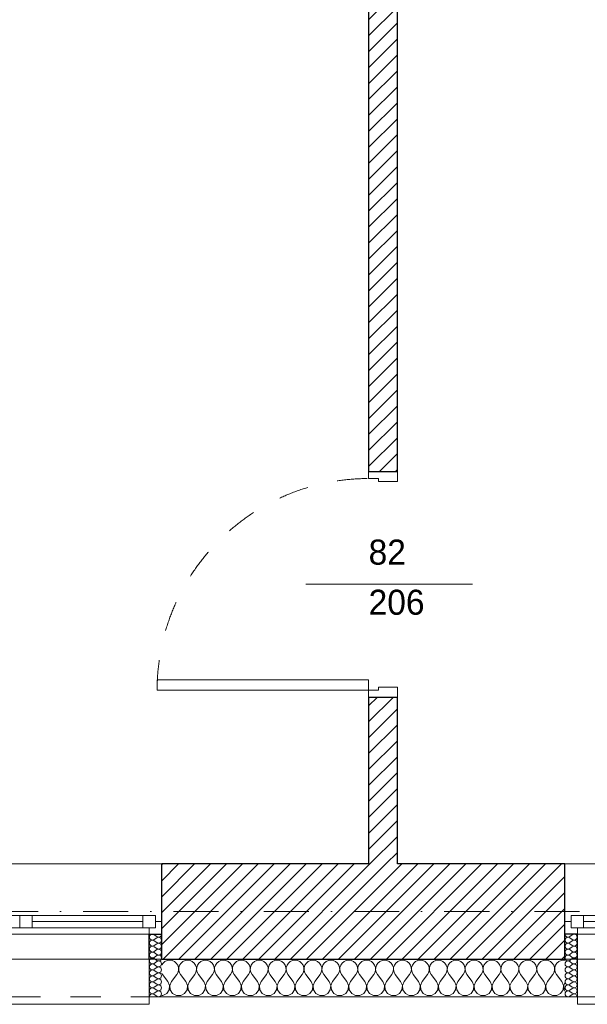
# Model space of a CAD drawing. Header units: millimetres. Extents: x 172139 to 266886, y 89395 to 138225.
# Tile 34 of 94: x 198902 to 201166, y 106825 to 110754. Entities that reach past the tile are written whole.
import ezdxf
from ezdxf.enums import TextEntityAlignment as Align

# ---------------------------------------------------------------- set-up
doc = ezdxf.new("R2010")
doc.units = ezdxf.units.MM
doc.header["$MEASUREMENT"] = 0
doc.linetypes.add('Kropki i Kreski', pattern=[360, 180, -90, 0, -90])
doc.linetypes.add('Przerywana', pattern=[240, 120, -120])
for name, color, linetype in [('Drzwi ArchiCAD', 7, 'Continuous'), ('Konstrukcja - Siatki mod', 7, 'Continuous'), ('KR_INW', 7, 'Continuous'), ('NAPIS_SODON', 7, 'Continuous'), ('Okna ArchiCADa', 7, 'Continuous'), ('Znaczniki drzwi ArchiCADa', 7, 'Continuous')]:
    doc.layers.add(name, color=color, linetype=linetype)
for name, color, linetype, lineweight in [('Drzwi ArchiCAD_Nr_pióra__1', 7, 'Continuous', 13), ('Drzwi ArchiCAD_Nr_pióra__27', 7, 'Continuous', 25), ('KR_INW_Nr_pióra__101', 252, 'Continuous', 5), ('KR_INW_Nr_pióra__27', 7, 'Continuous', 25), ('KR_INW_Nr_pióra__47', 7, 'Continuous', 15), ('NAPIS_SODON_Nr_pióra__1', 7, 'Continuous', 13), ('Okna ArchiCADa_Nr_pióra__1', 7, 'Continuous', 13), ('Okna ArchiCADa_Nr_pióra__27', 7, 'Continuous', 25), ('Znaczniki drzwi ArchiCADa_Nr_pióra__7', 7, 'Continuous', 13)]:
    doc.layers.add(name, color=color, linetype=linetype, lineweight=lineweight)
for name, color, linetype, lineweight, true_color in [('Konstrukcja - Siatki mod_Nr_pióra__48', 7, 'Continuous', 15, 0xa80f02), ('KR_INW_Nr_pióra__102', 7, 'Continuous', 5, 0xcccccc), ('Znaczniki drzwi ArchiCADa_Nr_pióra__20', 7, 'Continuous', 13, 0xb00000)]:
    doc.layers.add(name, color=color, linetype=linetype, lineweight=lineweight, true_color=true_color)
doc.styles.add('GENERATED_STYLE_1', font='txt')
pattern_1 = [(45, (0, 0), (-31.819804, 31.819804), [])]

# ---------------------------------------------------------------- blocks, each defined once
blk = doc.blocks.new('Strop_1', base_point=(179225, 121523.3))
at = {"layer": 'NAPIS_SODON_Nr_pióra__1', "linetype": 'Continuous', "flags": 128}
blk.add_lwpolyline([(179225, 121523.3), (179225.9, 107003.8), (250898.3, 107008.3), (250897.4, 121527.8)], close=True, dxfattribs=at)
blk = doc.blocks.new('*X156')
at = {"layer": 'KR_INW_Nr_pióra__102', "linetype": 'Continuous'}
for p, q in [((199473.6, 106989.9), (199468.3, 106982.2)), ((199481.2, 106996.2), (199473.6, 106989.9)), ((199490.2, 107000.2), (199481.2, 106996.2)), ((199500, 107001.6), (199490.2, 107000.2)), ((199509.8, 107000.2), (199500, 107001.6)), ((199518.8, 106996.2), (199509.8, 107000.2)), ((199526.4, 106989.9), (199518.8, 106996.2)), ((199531.9, 106981.8), (199526.4, 106989.9)), ((199535.1, 106972.5), (199531.9, 106981.8)), ((199535.6, 106962.6), (199535.1, 106972.5)), ((199536.3, 106972.5), (199535.9, 106962.6)), ((199539.5, 106981.8), (199536.3, 106972.5)), ((199545.1, 106989.9), (199539.5, 106981.8)), ((199552.7, 106996.2), (199545.1, 106989.9)), ((199561.7, 107000.2), (199552.7, 106996.2)), ((199571.4, 107001.6), (199561.7, 107000.2)), ((199581.2, 107000.2), (199571.4, 107001.6)), ((199590.2, 106996.2), (199581.2, 107000.2)), ((199597.8, 106989.9), (199590.2, 106996.2)), ((199603.4, 106981.8), (199597.8, 106989.9)), ((199606.5, 106972.5), (199603.4, 106981.8)), ((199607, 106962.6), (199606.5, 106972.5)), ((199607.8, 106972.5), (199607.3, 106962.6)), ((199610.9, 106981.8), (199607.8, 106972.5)), ((199616.5, 106989.9), (199610.9, 106981.8)), ((199624.1, 106996.2), (199616.5, 106989.9)), ((199633.1, 107000.2), (199624.1, 106996.2)), ((199642.9, 107001.6), (199633.1, 107000.2)), ((199652.6, 107000.2), (199642.9, 107001.6)), ((199661.6, 106996.2), (199652.6, 107000.2)), ((199669.2, 106989.9), (199661.6, 106996.2)), ((199674.8, 106981.8), (199669.2, 106989.9)), ((199677.9, 106972.5), (199674.8, 106981.8)), ((199678.4, 106962.6), (199677.9, 106972.5)), ((199679.2, 106972.5), (199678.7, 106962.6)), ((199682.3, 106981.8), (199679.2, 106972.5)), ((199687.9, 106989.9), (199682.3, 106981.8)), ((199695.5, 106996.2), (199687.9, 106989.9)), ((199704.5, 107000.2), (199695.5, 106996.2)), ((199714.3, 107001.6), (199704.5, 107000.2)), ((199724, 107000.2), (199714.3, 107001.6)), ((199733.1, 106996.2), (199724, 107000.2)), ((199740.6, 106989.9), (199733.1, 106996.2)), ((199746.2, 106981.8), (199740.6, 106989.9)), ((199749.4, 106972.5), (199746.2, 106981.8)), ((199749.9, 106962.6), (199749.4, 106972.5)), ((199750.6, 106972.5), (199750.1, 106962.6)), ((199753.8, 106981.8), (199750.6, 106972.5)), ((199759.4, 106989.9), (199753.8, 106981.8)), ((199766.9, 106996.2), (199759.4, 106989.9)), ((199776, 107000.2), (199766.9, 106996.2)), ((199785.7, 107001.6), (199776, 107000.2)), ((199795.5, 107000.2), (199785.7, 107001.6)), ((199804.5, 106996.2), (199795.5, 107000.2)), ((199812.1, 106989.9), (199804.5, 106996.2)), ((199817.7, 106981.8), (199812.1, 106989.9)), ((199820.8, 106972.5), (199817.7, 106981.8)), ((199821.3, 106962.6), (199820.8, 106972.5)), ((199822.1, 106972.5), (199821.6, 106962.6)), ((199825.2, 106981.8), (199822.1, 106972.5)), ((199830.8, 106989.9), (199825.2, 106981.8)), ((199838.4, 106996.2), (199830.8, 106989.9)), ((199847.4, 107000.2), (199838.4, 106996.2)), ((199857.1, 107001.6), (199847.4, 107000.2)), ((199866.9, 107000.2), (199857.1, 107001.6)), ((199875.9, 106996.2), (199866.9, 107000.2)), ((199883.5, 106989.9), (199875.9, 106996.2)), ((199889.1, 106981.8), (199883.5, 106989.9)), ((199892.2, 106972.5), (199889.1, 106981.8)), ((199892.7, 106962.6), (199892.2, 106972.5)), ((199893.5, 106972.5), (199893, 106962.6)), ((199896.6, 106981.8), (199893.5, 106972.5)), ((199902.2, 106989.9), (199896.6, 106981.8)), ((199909.8, 106996.2), (199902.2, 106989.9)), ((199918.8, 107000.2), (199909.8, 106996.2)), ((199928.6, 107001.6), (199918.8, 107000.2)), ((199938.3, 107000.2), (199928.6, 107001.6)), ((199947.3, 106996.2), (199938.3, 107000.2)), ((199954.9, 106989.9), (199947.3, 106996.2)), ((199960.5, 106981.8), (199954.9, 106989.9)), ((199963.7, 106972.5), (199960.5, 106981.8)), ((199964.1, 106962.6), (199963.7, 106972.5)), ((199964.9, 106972.5), (199964.4, 106962.6)), ((199968.1, 106981.8), (199964.9, 106972.5)), ((199973.6, 106989.9), (199968.1, 106981.8)), ((199981.2, 106996.2), (199973.6, 106989.9)), ((199990.2, 107000.2), (199981.2, 106996.2)), ((200000, 107001.6), (199990.2, 107000.2)), ((200009.8, 107000.2), (200000, 107001.6)), ((200018.8, 106996.2), (200009.8, 107000.2)), ((200026.4, 106989.9), (200018.8, 106996.2)), ((200031.9, 106981.8), (200026.4, 106989.9)), ((200035.1, 106972.5), (200031.9, 106981.8)), ((200035.6, 106962.6), (200035.1, 106972.5)), ((200036.3, 106972.5), (200035.9, 106962.6)), ((200039.5, 106981.8), (200036.3, 106972.5)), ((200045.1, 106989.9), (200039.5, 106981.8)), ((200052.7, 106996.2), (200045.1, 106989.9)), ((200061.7, 107000.2), (200052.7, 106996.2)), ((200071.4, 107001.6), (200061.7, 107000.2)), ((200081.2, 107000.2), (200071.4, 107001.6)), ((200090.2, 106996.2), (200081.2, 107000.2)), ((200097.8, 106989.9), (200090.2, 106996.2)), ((200103.4, 106981.8), (200097.8, 106989.9)), ((200106.5, 106972.5), (200103.4, 106981.8)), ((200107, 106962.6), (200106.5, 106972.5)), ((200107.8, 106972.5), (200107.3, 106962.6)), ((200110.9, 106981.8), (200107.8, 106972.5)), ((200116.5, 106989.9), (200110.9, 106981.8)), ((200124.1, 106996.2), (200116.5, 106989.9)), ((200133.1, 107000.2), (200124.1, 106996.2)), ((200142.9, 107001.6), (200133.1, 107000.2)), ((200152.6, 107000.2), (200142.9, 107001.6)), ((200161.6, 106996.2), (200152.6, 107000.2)), ((200169.2, 106989.9), (200161.6, 106996.2)), ((200174.8, 106981.8), (200169.2, 106989.9)), ((200177.9, 106972.5), (200174.8, 106981.8)), ((200178.4, 106962.6), (200177.9, 106972.5)), ((200179.2, 106972.5), (200178.7, 106962.6)), ((200182.3, 106981.8), (200179.2, 106972.5)), ((200187.9, 106989.9), (200182.3, 106981.8)), ((200195.5, 106996.2), (200187.9, 106989.9)), ((200204.5, 107000.2), (200195.5, 106996.2)), ((200214.3, 107001.6), (200204.5, 107000.2)), ((200224, 107000.2), (200214.3, 107001.6)), ((200233.1, 106996.2), (200224, 107000.2)), ((200240.6, 106989.9), (200233.1, 106996.2)), ((200246.2, 106981.8), (200240.6, 106989.9)), ((200249.4, 106972.5), (200246.2, 106981.8)), ((200249.9, 106962.6), (200249.4, 106972.5)), ((200250.6, 106972.5), (200250.1, 106962.6)), ((200253.8, 106981.8), (200250.6, 106972.5)), ((200259.4, 106989.9), (200253.8, 106981.8)), ((200266.9, 106996.2), (200259.4, 106989.9)), ((200276, 107000.2), (200266.9, 106996.2)), ((200285.7, 107001.6), (200276, 107000.2)), ((200295.5, 107000.2), (200285.7, 107001.6)), ((200304.5, 106996.2), (200295.5, 107000.2)), ((200312.1, 106989.9), (200304.5, 106996.2)), ((200317.7, 106981.8), (200312.1, 106989.9)), ((200320.8, 106972.5), (200317.7, 106981.8)), ((200321.3, 106962.6), (200320.8, 106972.5)), ((200322.1, 106972.5), (200321.6, 106962.6)), ((200325.2, 106981.8), (200322.1, 106972.5)), ((200330.8, 106989.9), (200325.2, 106981.8)), ((200338.4, 106996.2), (200330.8, 106989.9)), ((200347.4, 107000.2), (200338.4, 106996.2)), ((200357.1, 107001.6), (200347.4, 107000.2)), ((200366.9, 107000.2), (200357.1, 107001.6)), ((200375.9, 106996.2), (200366.9, 107000.2)), ((200383.5, 106989.9), (200375.9, 106996.2)), ((200389.1, 106981.8), (200383.5, 106989.9)), ((200392.2, 106972.5), (200389.1, 106981.8)), ((200392.7, 106962.6), (200392.2, 106972.5)), ((200393.5, 106972.5), (200393, 106962.6)), ((200396.6, 106981.8), (200393.5, 106972.5)), ((200402.2, 106989.9), (200396.6, 106981.8)), ((200409.8, 106996.2), (200402.2, 106989.9)), ((200418.8, 107000.2), (200409.8, 106996.2)), ((200428.6, 107001.6), (200418.8, 107000.2)), ((200438.3, 107000.2), (200428.6, 107001.6)), ((200447.3, 106996.2), (200438.3, 107000.2)), ((200454.9, 106989.9), (200447.3, 106996.2)), ((200460.5, 106981.8), (200454.9, 106989.9)), ((200463.7, 106972.5), (200460.5, 106981.8)), ((200464.1, 106962.6), (200463.7, 106972.5)), ((200464.9, 106972.5), (200464.4, 106962.6)), ((200468.1, 106981.8), (200464.9, 106972.5)), ((200473.6, 106989.9), (200468.1, 106981.8)), ((200481.2, 106996.2), (200473.6, 106989.9)), ((200490.2, 107000.2), (200481.2, 106996.2)), ((200500, 107001.6), (200490.2, 107000.2)), ((200509.8, 107000.2), (200500, 107001.6)), ((200518.8, 106996.2), (200509.8, 107000.2)), ((200526.4, 106989.9), (200518.8, 106996.2)), ((200531.9, 106981.8), (200526.4, 106989.9)), ((200535.1, 106972.5), (200531.9, 106981.8)), ((200535.6, 106962.6), (200535.1, 106972.5)), ((200536.3, 106972.5), (200535.9, 106962.6)), ((200539.5, 106981.8), (200536.3, 106972.5)), ((200545.1, 106989.9), (200539.5, 106981.8)), ((200552.7, 106996.2), (200545.1, 106989.9)), ((200561.7, 107000.2), (200552.7, 106996.2)), ((200571.4, 107001.6), (200561.7, 107000.2)), ((200581.2, 107000.2), (200571.4, 107001.6)), ((200590.2, 106996.2), (200581.2, 107000.2)), ((200597.8, 106989.9), (200590.2, 106996.2)), ((200603.4, 106981.8), (200597.8, 106989.9)), ((200606.5, 106972.5), (200603.4, 106981.8)), ((200607, 106962.6), (200606.5, 106972.5)), ((200607.8, 106972.5), (200607.3, 106962.6)), ((200610.9, 106981.8), (200607.8, 106972.5)), ((200616.5, 106989.9), (200610.9, 106981.8)), ((200624.1, 106996.2), (200616.5, 106989.9)), ((200633.1, 107000.2), (200624.1, 106996.2)), ((200642.9, 107001.6), (200633.1, 107000.2)), ((200652.6, 107000.2), (200642.9, 107001.6)), ((200661.6, 106996.2), (200652.6, 107000.2)), ((200669.2, 106989.9), (200661.6, 106996.2)), ((200674.8, 106981.8), (200669.2, 106989.9)), ((200677.9, 106972.5), (200674.8, 106981.8)), ((200678.4, 106962.6), (200677.9, 106972.5)), ((200679.2, 106972.5), (200678.7, 106962.6)), ((200682.3, 106981.8), (200679.2, 106972.5)), ((200687.9, 106989.9), (200682.3, 106981.8)), ((200695.5, 106996.2), (200687.9, 106989.9)), ((200704.5, 107000.2), (200695.5, 106996.2)), ((200714.3, 107001.6), (200704.5, 107000.2)), ((200724, 107000.2), (200714.3, 107001.6)), ((200733.1, 106996.2), (200724, 107000.2)), ((200740.6, 106989.9), (200733.1, 106996.2)), ((200746.2, 106981.8), (200740.6, 106989.9)), ((200749.4, 106972.5), (200746.2, 106981.8)), ((200749.9, 106962.6), (200749.4, 106972.5)), ((200750.6, 106972.5), (200750.1, 106962.6)), ((200753.8, 106981.8), (200750.6, 106972.5)), ((200759.4, 106989.9), (200753.8, 106981.8)), ((200766.9, 106996.2), (200759.4, 106989.9)), ((200776, 107000.2), (200766.9, 106996.2)), ((200785.7, 107001.6), (200776, 107000.2)), ((200795.5, 107000.2), (200785.7, 107001.6)), ((200804.5, 106996.2), (200795.5, 107000.2)), ((200812.1, 106989.9), (200804.5, 106996.2)), ((200817.7, 106981.8), (200812.1, 106989.9)), ((200820.8, 106972.5), (200817.7, 106981.8)), ((200821.3, 106962.6), (200820.8, 106972.5)), ((200822.1, 106972.5), (200821.6, 106962.6)), ((200825.2, 106981.8), (200822.1, 106972.5)), ((200830.8, 106989.9), (200825.2, 106981.8)), ((200838.4, 106996.2), (200830.8, 106989.9)), ((200847.4, 107000.2), (200838.4, 106996.2)), ((200857.1, 107001.6), (200847.4, 107000.2)), ((200866.9, 107000.2), (200857.1, 107001.6)), ((200875.9, 106996.2), (200866.9, 107000.2)), ((200883.5, 106989.9), (200875.9, 106996.2)), ((200889.1, 106981.8), (200883.5, 106989.9)), ((200892.2, 106972.5), (200889.1, 106981.8)), ((200892.7, 106962.6), (200892.2, 106972.5)), ((200893.5, 106972.5), (200893, 106962.6)), ((200896.6, 106981.8), (200893.5, 106972.5)), ((200902.2, 106989.9), (200896.6, 106981.8)), ((200909.8, 106996.2), (200902.2, 106989.9)), ((200918.8, 107000.2), (200909.8, 106996.2)), ((200928.6, 107001.6), (200918.8, 107000.2)), ((200938.3, 107000.2), (200928.6, 107001.6)), ((200947.3, 106996.2), (200938.3, 107000.2)), ((200954.9, 106989.9), (200947.3, 106996.2)), ((200960.5, 106981.8), (200954.9, 106989.9)), ((200963.7, 106972.5), (200960.5, 106981.8)), ((200964.1, 106962.6), (200963.7, 106972.5)), ((200964.9, 106972.5), (200964.4, 106962.6)), ((200968.1, 106981.8), (200964.9, 106972.5)), ((200973.6, 106989.9), (200968.1, 106981.8)), ((200981.2, 106996.2), (200973.6, 106989.9)), ((200990.2, 107000.2), (200981.2, 106996.2)), ((201000, 107001.6), (200990.2, 107000.2)), ((201009.8, 107000.2), (201000, 107001.6)), ((201018.8, 106996.2), (201009.8, 107000.2)), ((201026.4, 106989.9), (201018.8, 106996.2)), ((201031.9, 106981.8), (201026.4, 106989.9)), ((201035.1, 106972.5), (201031.9, 106981.8)), ((201035.6, 106962.6), (201035.1, 106972.5)), ((201036.3, 106972.5), (201035.9, 106962.6)), ((201039.5, 106981.8), (201036.3, 106972.5)), ((201045.1, 106989.9), (201039.5, 106981.8)), ((201052.7, 106996.2), (201045.1, 106989.9)), ((201061.7, 107000.2), (201052.7, 106996.2)), ((201071.4, 107001.6), (201061.7, 107000.2)), ((201076.3, 107000.9), (201071.4, 107001.6)), ((199468.3, 106950), (199471.4, 106944.4)), ((199492.9, 106915.9), (199471.4, 106944.4)), ((199507.1, 106915.9), (199528.6, 106944.4)), ((199528.6, 106944.4), (199533.3, 106953.1)), ((199533.3, 106953.1), (199535.6, 106962.6)), ((199535.9, 106962.6), (199538.1, 106953.1)), ((199538.1, 106953.1), (199542.9, 106944.4)), ((199564.3, 106915.9), (199542.9, 106944.4)), ((199578.6, 106915.9), (199600, 106944.4)), ((199600, 106944.4), (199604.8, 106953.1)), ((199604.8, 106953.1), (199607, 106962.6)), ((199607.3, 106962.6), (199609.5, 106953.1)), ((199609.5, 106953.1), (199614.3, 106944.4)), ((199635.7, 106915.9), (199614.3, 106944.4)), ((199650, 106915.9), (199671.4, 106944.4)), ((199671.4, 106944.4), (199676.2, 106953.1)), ((199676.2, 106953.1), (199678.4, 106962.6)), ((199678.7, 106962.6), (199680.9, 106953.1)), ((199680.9, 106953.1), (199685.7, 106944.4)), ((199707.1, 106915.9), (199685.7, 106944.4)), ((199721.4, 106915.9), (199742.9, 106944.4)), ((199742.9, 106944.4), (199747.6, 106953.1)), ((199747.6, 106953.1), (199749.9, 106962.6)), ((199750.1, 106962.6), (199752.4, 106953.1)), ((199752.4, 106953.1), (199757.1, 106944.4)), ((199778.6, 106915.9), (199757.1, 106944.4)), ((199792.9, 106915.9), (199814.3, 106944.4)), ((199814.3, 106944.4), (199819.1, 106953.1)), ((199819.1, 106953.1), (199821.3, 106962.6)), ((199821.6, 106962.6), (199823.8, 106953.1)), ((199823.8, 106953.1), (199828.6, 106944.4)), ((199850, 106915.9), (199828.6, 106944.4)), ((199864.3, 106915.9), (199885.7, 106944.4)), ((199885.7, 106944.4), (199890.5, 106953.1)), ((199890.5, 106953.1), (199892.7, 106962.6)), ((199893, 106962.6), (199895.2, 106953.1)), ((199895.2, 106953.1), (199900, 106944.4)), ((199921.4, 106915.9), (199900, 106944.4)), ((199935.7, 106915.9), (199957.1, 106944.4)), ((199957.1, 106944.4), (199961.9, 106953.1)), ((199961.9, 106953.1), (199964.1, 106962.6)), ((199964.4, 106962.6), (199966.7, 106953.1)), ((199966.7, 106953.1), (199971.4, 106944.4)), ((199992.9, 106915.9), (199971.4, 106944.4)), ((200007.1, 106915.9), (200028.6, 106944.4)), ((200028.6, 106944.4), (200033.3, 106953.1)), ((200033.3, 106953.1), (200035.6, 106962.6)), ((200035.9, 106962.6), (200038.1, 106953.1)), ((200038.1, 106953.1), (200042.9, 106944.4)), ((200064.3, 106915.9), (200042.9, 106944.4)), ((200078.6, 106915.9), (200100, 106944.4)), ((200100, 106944.4), (200104.8, 106953.1)), ((200104.8, 106953.1), (200107, 106962.6)), ((200107.3, 106962.6), (200109.5, 106953.1)), ((200109.5, 106953.1), (200114.3, 106944.4)), ((200135.7, 106915.9), (200114.3, 106944.4)), ((200150, 106915.9), (200171.4, 106944.4)), ((200171.4, 106944.4), (200176.2, 106953.1)), ((200176.2, 106953.1), (200178.4, 106962.6)), ((200178.7, 106962.6), (200180.9, 106953.1)), ((200180.9, 106953.1), (200185.7, 106944.4)), ((200207.1, 106915.9), (200185.7, 106944.4)), ((200221.4, 106915.9), (200242.9, 106944.4)), ((200242.9, 106944.4), (200247.6, 106953.1)), ((200247.6, 106953.1), (200249.9, 106962.6)), ((200250.1, 106962.6), (200252.4, 106953.1)), ((200252.4, 106953.1), (200257.1, 106944.4)), ((200278.6, 106915.9), (200257.1, 106944.4)), ((200292.9, 106915.9), (200314.3, 106944.4)), ((200314.3, 106944.4), (200319.1, 106953.1)), ((200319.1, 106953.1), (200321.3, 106962.6)), ((200321.6, 106962.6), (200323.8, 106953.1)), ((200323.8, 106953.1), (200328.6, 106944.4)), ((200350, 106915.9), (200328.6, 106944.4)), ((200364.3, 106915.9), (200385.7, 106944.4)), ((200385.7, 106944.4), (200390.5, 106953.1)), ((200390.5, 106953.1), (200392.7, 106962.6)), ((200393, 106962.6), (200395.2, 106953.1)), ((200395.2, 106953.1), (200400, 106944.4)), ((200421.4, 106915.9), (200400, 106944.4)), ((200435.7, 106915.9), (200457.1, 106944.4)), ((200457.1, 106944.4), (200461.9, 106953.1)), ((200461.9, 106953.1), (200464.1, 106962.6)), ((200464.4, 106962.6), (200466.7, 106953.1)), ((200466.7, 106953.1), (200471.4, 106944.4)), ((200492.9, 106915.9), (200471.4, 106944.4)), ((200507.1, 106915.9), (200528.6, 106944.4)), ((200528.6, 106944.4), (200533.3, 106953.1)), ((200533.3, 106953.1), (200535.6, 106962.6)), ((200535.9, 106962.6), (200538.1, 106953.1)), ((200538.1, 106953.1), (200542.9, 106944.4)), ((200564.3, 106915.9), (200542.9, 106944.4)), ((200578.6, 106915.9), (200600, 106944.4)), ((200600, 106944.4), (200604.8, 106953.1)), ((200604.8, 106953.1), (200607, 106962.6)), ((200607.3, 106962.6), (200609.5, 106953.1)), ((200609.5, 106953.1), (200614.3, 106944.4)), ((200635.7, 106915.9), (200614.3, 106944.4)), ((200650, 106915.9), (200671.4, 106944.4)), ((200671.4, 106944.4), (200676.2, 106953.1)), ((200676.2, 106953.1), (200678.4, 106962.6)), ((200678.7, 106962.6), (200680.9, 106953.1)), ((200680.9, 106953.1), (200685.7, 106944.4)), ((200707.1, 106915.9), (200685.7, 106944.4)), ((200721.4, 106915.9), (200742.9, 106944.4)), ((200742.9, 106944.4), (200747.6, 106953.1)), ((200747.6, 106953.1), (200749.9, 106962.6)), ((200750.1, 106962.6), (200752.4, 106953.1)), ((200752.4, 106953.1), (200757.1, 106944.4)), ((200778.6, 106915.9), (200757.1, 106944.4)), ((200792.9, 106915.9), (200814.3, 106944.4)), ((200814.3, 106944.4), (200819.1, 106953.1)), ((200819.1, 106953.1), (200821.3, 106962.6)), ((200821.6, 106962.6), (200823.8, 106953.1)), ((200823.8, 106953.1), (200828.6, 106944.4)), ((200850, 106915.9), (200828.6, 106944.4)), ((200864.3, 106915.9), (200885.7, 106944.4)), ((200885.7, 106944.4), (200890.5, 106953.1)), ((200890.5, 106953.1), (200892.7, 106962.6)), ((200893, 106962.6), (200895.2, 106953.1)), ((200895.2, 106953.1), (200900, 106944.4)), ((200921.4, 106915.9), (200900, 106944.4)), ((200935.7, 106915.9), (200957.1, 106944.4)), ((200957.1, 106944.4), (200961.9, 106953.1)), ((200961.9, 106953.1), (200964.1, 106962.6)), ((200964.4, 106962.6), (200966.7, 106953.1)), ((200966.7, 106953.1), (200971.4, 106944.4)), ((200992.9, 106915.9), (200971.4, 106944.4)), ((201007.1, 106915.9), (201028.6, 106944.4)), ((201028.6, 106944.4), (201033.3, 106953.1)), ((201033.3, 106953.1), (201035.6, 106962.6)), ((201035.9, 106962.6), (201038.1, 106953.1)), ((201038.1, 106953.1), (201042.9, 106944.4)), ((201064.3, 106915.9), (201042.9, 106944.4)), ((199499.6, 106899.8), (199492.9, 106915.9)), ((199497.9, 106882.5), (199499.6, 106899.8)), ((199507.1, 106915.9), (199500.4, 106899.8)), ((199500.4, 106899.8), (199502.1, 106882.5)), ((199571, 106899.8), (199564.3, 106915.9)), ((199569.4, 106882.5), (199571, 106899.8)), ((199578.6, 106915.9), (199571.8, 106899.8)), ((199571.8, 106899.8), (199573.5, 106882.5)), ((199642.4, 106899.8), (199635.7, 106915.9)), ((199640.8, 106882.5), (199642.4, 106899.8)), ((199650, 106915.9), (199643.3, 106899.8)), ((199643.3, 106899.8), (199644.9, 106882.5)), ((199713.9, 106899.8), (199707.1, 106915.9)), ((199712.2, 106882.5), (199713.9, 106899.8)), ((199721.4, 106915.9), (199714.7, 106899.8)), ((199714.7, 106899.8), (199716.3, 106882.5)), ((199785.3, 106899.8), (199778.6, 106915.9)), ((199783.7, 106882.5), (199785.3, 106899.8)), ((199792.9, 106915.9), (199786.1, 106899.8)), ((199786.1, 106899.8), (199787.8, 106882.5)), ((199856.7, 106899.8), (199850, 106915.9)), ((199855.1, 106882.5), (199856.7, 106899.8)), ((199864.3, 106915.9), (199857.6, 106899.8)), ((199857.6, 106899.8), (199859.2, 106882.5)), ((199928.2, 106899.8), (199921.4, 106915.9)), ((199926.5, 106882.5), (199928.2, 106899.8)), ((199935.7, 106915.9), (199929, 106899.8)), ((199929, 106899.8), (199930.6, 106882.5)), ((199999.6, 106899.8), (199992.9, 106915.9)), ((199997.9, 106882.5), (199999.6, 106899.8)), ((200007.1, 106915.9), (200000.4, 106899.8)), ((200000.4, 106899.8), (200002.1, 106882.5)), ((200071, 106899.8), (200064.3, 106915.9)), ((200069.4, 106882.5), (200071, 106899.8)), ((200078.6, 106915.9), (200071.8, 106899.8)), ((200071.8, 106899.8), (200073.5, 106882.5)), ((200142.4, 106899.8), (200135.7, 106915.9)), ((200140.8, 106882.5), (200142.4, 106899.8)), ((200150, 106915.9), (200143.3, 106899.8)), ((200143.3, 106899.8), (200144.9, 106882.5)), ((200213.9, 106899.8), (200207.1, 106915.9)), ((200212.2, 106882.5), (200213.9, 106899.8)), ((200221.4, 106915.9), (200214.7, 106899.8)), ((200214.7, 106899.8), (200216.3, 106882.5)), ((200285.3, 106899.8), (200278.6, 106915.9)), ((200283.7, 106882.5), (200285.3, 106899.8)), ((200292.9, 106915.9), (200286.1, 106899.8)), ((200286.1, 106899.8), (200287.8, 106882.5)), ((200356.7, 106899.8), (200350, 106915.9)), ((200355.1, 106882.5), (200356.7, 106899.8)), ((200364.3, 106915.9), (200357.6, 106899.8)), ((200357.6, 106899.8), (200359.2, 106882.5)), ((200428.2, 106899.8), (200421.4, 106915.9)), ((200426.5, 106882.5), (200428.2, 106899.8)), ((200435.7, 106915.9), (200429, 106899.8)), ((200429, 106899.8), (200430.6, 106882.5)), ((200499.6, 106899.8), (200492.9, 106915.9)), ((200497.9, 106882.5), (200499.6, 106899.8)), ((200507.1, 106915.9), (200500.4, 106899.8)), ((200500.4, 106899.8), (200502.1, 106882.5)), ((200571, 106899.8), (200564.3, 106915.9)), ((200569.4, 106882.5), (200571, 106899.8)), ((200578.6, 106915.9), (200571.8, 106899.8)), ((200571.8, 106899.8), (200573.5, 106882.5)), ((200642.4, 106899.8), (200635.7, 106915.9)), ((200640.8, 106882.5), (200642.4, 106899.8)), ((200650, 106915.9), (200643.3, 106899.8)), ((200643.3, 106899.8), (200644.9, 106882.5)), ((200713.9, 106899.8), (200707.1, 106915.9)), ((200712.2, 106882.5), (200713.9, 106899.8)), ((200721.4, 106915.9), (200714.7, 106899.8)), ((200714.7, 106899.8), (200716.3, 106882.5)), ((200785.3, 106899.8), (200778.6, 106915.9)), ((200783.7, 106882.5), (200785.3, 106899.8)), ((200792.9, 106915.9), (200786.1, 106899.8)), ((200786.1, 106899.8), (200787.8, 106882.5)), ((200856.7, 106899.8), (200850, 106915.9)), ((200855.1, 106882.5), (200856.7, 106899.8)), ((200864.3, 106915.9), (200857.6, 106899.8)), ((200857.6, 106899.8), (200859.2, 106882.5)), ((200928.2, 106899.8), (200921.4, 106915.9)), ((200926.5, 106882.5), (200928.2, 106899.8)), ((200935.7, 106915.9), (200929, 106899.8)), ((200929, 106899.8), (200930.6, 106882.5)), ((200999.6, 106899.8), (200992.9, 106915.9)), ((200997.9, 106882.5), (200999.6, 106899.8)), ((201007.1, 106915.9), (201000.4, 106899.8)), ((201000.4, 106899.8), (201002.1, 106882.5)), ((201071, 106899.8), (201064.3, 106915.9)), ((201069.4, 106882.5), (201071, 106899.8)), ((201076.3, 106910.5), (201071.8, 106899.8)), ((201071.8, 106899.8), (201073.5, 106882.5)), ((199468.3, 106859.8), (199473, 106859.8)), ((199473, 106859.8), (199488.3, 106868)), ((199488.3, 106868), (199497.9, 106882.5)), ((199502.1, 106882.5), (199511.7, 106868)), ((199511.7, 106868), (199527, 106859.8)), ((199527, 106859.8), (199544.4, 106859.8)), ((199544.4, 106859.8), (199559.7, 106868)), ((199559.7, 106868), (199569.4, 106882.5)), ((199573.5, 106882.5), (199583.1, 106868)), ((199583.1, 106868), (199598.4, 106859.8)), ((199598.4, 106859.8), (199615.8, 106859.8)), ((199615.8, 106859.8), (199631.2, 106868)), ((199631.2, 106868), (199640.8, 106882.5)), ((199644.9, 106882.5), (199654.5, 106868)), ((199654.5, 106868), (199669.9, 106859.8)), ((199669.9, 106859.8), (199687.3, 106859.8)), ((199687.3, 106859.8), (199702.6, 106868)), ((199702.6, 106868), (199712.2, 106882.5)), ((199716.3, 106882.5), (199726, 106868)), ((199726, 106868), (199741.3, 106859.8)), ((199741.3, 106859.8), (199758.7, 106859.8)), ((199758.7, 106859.8), (199774, 106868)), ((199774, 106868), (199783.7, 106882.5)), ((199787.8, 106882.5), (199797.4, 106868)), ((199797.4, 106868), (199812.7, 106859.8)), ((199812.7, 106859.8), (199830.1, 106859.8)), ((199830.1, 106859.8), (199845.5, 106868)), ((199845.5, 106868), (199855.1, 106882.5)), ((199859.2, 106882.5), (199868.8, 106868)), ((199868.8, 106868), (199884.2, 106859.8)), ((199884.2, 106859.8), (199901.6, 106859.8)), ((199901.6, 106859.8), (199916.9, 106868)), ((199916.9, 106868), (199926.5, 106882.5)), ((199930.6, 106882.5), (199940.3, 106868)), ((199940.3, 106868), (199955.6, 106859.8)), ((199955.6, 106859.8), (199973, 106859.8)), ((199973, 106859.8), (199988.3, 106868)), ((199988.3, 106868), (199997.9, 106882.5)), ((200002.1, 106882.5), (200011.7, 106868)), ((200011.7, 106868), (200027, 106859.8)), ((200027, 106859.8), (200044.4, 106859.8)), ((200044.4, 106859.8), (200059.7, 106868)), ((200059.7, 106868), (200069.4, 106882.5)), ((200073.5, 106882.5), (200083.1, 106868)), ((200083.1, 106868), (200098.4, 106859.8)), ((200098.4, 106859.8), (200115.8, 106859.8)), ((200115.8, 106859.8), (200131.2, 106868)), ((200131.2, 106868), (200140.8, 106882.5)), ((200144.9, 106882.5), (200154.5, 106868)), ((200154.5, 106868), (200169.9, 106859.8)), ((200169.9, 106859.8), (200187.3, 106859.8)), ((200187.3, 106859.8), (200202.6, 106868)), ((200202.6, 106868), (200212.2, 106882.5)), ((200216.3, 106882.5), (200226, 106868)), ((200226, 106868), (200241.3, 106859.8)), ((200241.3, 106859.8), (200258.7, 106859.8)), ((200258.7, 106859.8), (200274, 106868)), ((200274, 106868), (200283.7, 106882.5)), ((200287.8, 106882.5), (200297.4, 106868)), ((200297.4, 106868), (200312.7, 106859.8)), ((200312.7, 106859.8), (200330.1, 106859.8)), ((200330.1, 106859.8), (200345.5, 106868)), ((200345.5, 106868), (200355.1, 106882.5)), ((200359.2, 106882.5), (200368.8, 106868)), ((200368.8, 106868), (200384.2, 106859.8)), ((200384.2, 106859.8), (200401.6, 106859.8)), ((200401.6, 106859.8), (200416.9, 106868)), ((200416.9, 106868), (200426.5, 106882.5)), ((200430.6, 106882.5), (200440.3, 106868)), ((200440.3, 106868), (200455.6, 106859.8)), ((200455.6, 106859.8), (200473, 106859.8)), ((200473, 106859.8), (200488.3, 106868)), ((200488.3, 106868), (200497.9, 106882.5)), ((200502.1, 106882.5), (200511.7, 106868)), ((200511.7, 106868), (200527, 106859.8)), ((200527, 106859.8), (200544.4, 106859.8)), ((200544.4, 106859.8), (200559.7, 106868)), ((200559.7, 106868), (200569.4, 106882.5)), ((200573.5, 106882.5), (200583.1, 106868)), ((200583.1, 106868), (200598.4, 106859.8)), ((200598.4, 106859.8), (200615.8, 106859.8)), ((200615.8, 106859.8), (200631.2, 106868)), ((200631.2, 106868), (200640.8, 106882.5)), ((200644.9, 106882.5), (200654.5, 106868)), ((200654.5, 106868), (200669.9, 106859.8)), ((200669.9, 106859.8), (200687.3, 106859.8)), ((200687.3, 106859.8), (200702.6, 106868)), ((200702.6, 106868), (200712.2, 106882.5)), ((200716.3, 106882.5), (200726, 106868)), ((200726, 106868), (200741.3, 106859.8)), ((200741.3, 106859.8), (200758.7, 106859.8)), ((200758.7, 106859.8), (200774, 106868)), ((200774, 106868), (200783.7, 106882.5)), ((200787.8, 106882.5), (200797.4, 106868)), ((200797.4, 106868), (200812.7, 106859.8)), ((200812.7, 106859.8), (200830.1, 106859.8)), ((200830.1, 106859.8), (200845.5, 106868)), ((200845.5, 106868), (200855.1, 106882.5)), ((200859.2, 106882.5), (200868.8, 106868)), ((200868.8, 106868), (200884.2, 106859.8)), ((200884.2, 106859.8), (200901.6, 106859.8)), ((200901.6, 106859.8), (200916.9, 106868)), ((200916.9, 106868), (200926.5, 106882.5)), ((200930.6, 106882.5), (200940.3, 106868)), ((200940.3, 106868), (200955.6, 106859.8)), ((200955.6, 106859.8), (200973, 106859.8)), ((200973, 106859.8), (200988.3, 106868)), ((200988.3, 106868), (200997.9, 106882.5)), ((201002.1, 106882.5), (201011.7, 106868)), ((201011.7, 106868), (201027, 106859.8)), ((201027, 106859.8), (201044.4, 106859.8)), ((201044.4, 106859.8), (201059.7, 106868)), ((201059.7, 106868), (201069.4, 106882.5)), ((201073.5, 106882.5), (201076.3, 106878.2))]:
    blk.add_line(p, q, dxfattribs=at)
blk = doc.blocks.new('*X188')
at = {"layer": 'KR_INW_Nr_pióra__102', "linetype": 'Continuous'}
for p, q in [((199448.1, 107095.6), (199438.6, 107102.8)), ((199448.1, 107090.9), (199438.6, 107083.7)), ((199448.1, 107071.8), (199438.6, 107079)), ((199448.1, 107067), (199438.6, 107059.9)), ((199448.1, 107048), (199438.6, 107055.1)), ((199448.1, 107043.2), (199438.6, 107036.1)), ((199448.1, 107024.2), (199438.6, 107031.3)), ((199448.1, 107019.4), (199438.6, 107012.3)), ((199448.1, 107000.4), (199438.6, 107007.5)), ((199448.1, 106995.6), (199438.6, 106988.5)), ((199448.1, 106976.6), (199438.6, 106983.7)), ((199448.1, 106971.8), (199438.6, 106964.7)), ((199448.1, 106952.8), (199438.6, 106959.9)), ((199448.1, 106948), (199438.6, 106940.9)), ((199448.1, 106929), (199438.6, 106936.1)), ((199448.1, 106924.2), (199438.6, 106917)), ((199448.1, 106905.1), (199438.6, 106912.3)), ((199448.1, 106900.4), (199438.6, 106893.2)), ((199448.1, 106881.3), (199438.6, 106888.5)), ((199448.1, 106876.6), (199438.6, 106869.4)), ((199448.1, 106857.5), (199438.6, 106864.7))]:
    blk.add_line(p, q, dxfattribs=at)
for centre, start, end in [((199431.4, 107093.2), 53.1301, 180), ((199431.4, 107093.2), 180, 306.8699), ((199455.2, 107105.1), 233.1301, 0), ((199455.2, 107081.3), 233.1301, 126.8699), ((199431.4, 107069.4), 53.1301, 180), ((199431.4, 107069.4), 180, 306.8699), ((199431.4, 107045.6), 53.1301, 180), ((199455.2, 107057.5), 233.1301, 126.8699), ((199431.4, 107045.6), 180, 306.8699), ((199431.4, 107021.8), 53.1301, 180), ((199431.4, 107021.8), 180, 306.8699), ((199431.4, 106998), 53.1301, 180), ((199455.2, 107033.7), 233.1301, 126.8699), ((199455.2, 107009.9), 233.1301, 126.8699), ((199431.4, 106998), 180, 306.8699), ((199431.4, 106974.2), 53.1301, 180), ((199431.4, 106974.2), 180, 306.8699), ((199455.2, 106986.1), 233.1301, 126.8699), ((199455.2, 106962.3), 233.1301, 126.8699), ((199431.4, 106950.4), 53.1301, 180), ((199431.4, 106950.4), 180, 306.8699), ((199431.4, 106926.6), 53.1301, 180), ((199455.2, 106938.5), 233.1301, 126.8699), ((199431.4, 106926.6), 180, 306.8699), ((199431.4, 106902.8), 53.1301, 180), ((199431.4, 106902.8), 180, 306.8699), ((199431.4, 106879), 53.1301, 180), ((199455.2, 106914.7), 233.1301, 126.8699), ((199455.2, 106890.9), 233.1301, 126.8699), ((199431.4, 106879), 180, 306.8699), ((199431.4, 106855.1), 53.1301, 180), ((199455.2, 106867), 233.1301, 126.8699)]:
    blk.add_arc(centre, 11.9, start, end, dxfattribs=at)
blk = doc.blocks.new('*X189')
at = {"layer": 'KR_INW_Nr_pióra__102', "linetype": 'Continuous'}
for p, q in [((201096.5, 107095.6), (201106.1, 107102.8)), ((201096.5, 107090.9), (201106.1, 107083.7)), ((201096.5, 107071.8), (201106.1, 107079)), ((201096.5, 107067), (201106.1, 107059.9)), ((201096.5, 107048), (201106.1, 107055.1)), ((201096.5, 107043.2), (201106.1, 107036.1)), ((201096.5, 107024.2), (201106.1, 107031.3)), ((201096.5, 107019.4), (201106.1, 107012.3)), ((201096.5, 107000.4), (201106.1, 107007.5)), ((201096.5, 106995.6), (201106.1, 106988.5)), ((201096.5, 106976.6), (201106.1, 106983.7)), ((201096.5, 106971.8), (201106.1, 106964.7)), ((201096.5, 106952.8), (201106.1, 106959.9)), ((201096.5, 106948), (201106.1, 106940.9)), ((201096.5, 106929), (201106.1, 106936.1)), ((201096.5, 106924.2), (201106.1, 106917)), ((201096.5, 106905.1), (201106.1, 106912.3)), ((201096.5, 106900.4), (201106.1, 106893.2)), ((201096.5, 106881.3), (201106.1, 106888.5)), ((201096.5, 106876.6), (201106.1, 106869.4)), ((201096.5, 106857.5), (201106.1, 106864.7))]:
    blk.add_line(p, q, dxfattribs=at)
for centre, start, end in [((201089.4, 107105.1), 180, 306.8699), ((201089.4, 107081.3), 53.1301, 306.8699), ((201113.2, 107093.2), 0, 126.8699), ((201113.2, 107093.2), 233.1301, 0), ((201089.4, 107057.5), 53.1301, 306.8699), ((201113.2, 107069.4), 0, 126.8699), ((201113.2, 107069.4), 233.1301, 0), ((201113.2, 107045.6), 0, 126.8699), ((201089.4, 107033.7), 53.1301, 306.8699), ((201089.4, 107009.9), 53.1301, 306.8699), ((201113.2, 107045.6), 233.1301, 0), ((201113.2, 107021.8), 0, 126.8699), ((201113.2, 107021.8), 233.1301, 0), ((201113.2, 106998), 0, 126.8699), ((201089.4, 106986.1), 53.1301, 306.8699), ((201089.4, 106962.3), 53.1301, 306.8699), ((201113.2, 106998), 233.1301, 0), ((201113.2, 106974.2), 0, 126.8699), ((201113.2, 106974.2), 233.1301, 0), ((201089.4, 106938.5), 53.1301, 306.8699), ((201113.2, 106950.4), 0, 126.8699), ((201113.2, 106950.4), 233.1301, 0), ((201113.2, 106926.6), 0, 126.8699), ((201089.4, 106914.7), 53.1301, 306.8699), ((201089.4, 106890.9), 53.1301, 306.8699), ((201113.2, 106926.6), 233.1301, 0), ((201113.2, 106902.8), 0, 126.8699), ((201113.2, 106902.8), 233.1301, 0), ((201113.2, 106879), 0, 126.8699), ((201089.4, 106867), 53.1301, 306.8699), ((201113.2, 106879), 233.1301, 0), ((201113.2, 106855.1), 0, 126.8699)]:
    blk.add_arc(centre, 11.9, start, end, dxfattribs=at)
blk = doc.blocks.new('Okno dwuskrzydłowe 19_5')
at = {"layer": 'Okna ArchiCADa_Nr_pióra__1', "linetype": 'Continuous'}
for p, q in [((-566.8, 230), (566.8, 230)), ((-566.8, 0), (-541.8, 0)), ((-541.8, 25), (-491.8, 25)), ((-541.8, -25), (-541.8, 25)), ((-541.8, 0), (-541.8, -25)), ((-491.8, 25), (-50, 25)), ((-491.8, 25), (-491.8, -25)), ((-491.8, 25), (-50, 25)), ((-491.8, 0), (-50, 0)), ((-50, -25), (-50, 25)), ((-50, 25), (0, 25)), ((0, 25), (0, -25)), ((0, 25), (50, 25)), ((0, -25), (0, 25)), ((50, 25), (491.8, 25)), ((50, 25), (50, -25)), ((50, 25), (491.8, 25)), ((50, 0), (491.8, 0)), ((491.8, -25), (491.8, 25)), ((491.8, 25), (541.8, 25)), ((541.8, 25), (541.8, -25)), ((541.8, -25), (541.8, 0)), ((541.8, 0), (566.8, 0)), ((-541.8, -25), (-516.8, -25)), ((-491.8, -25), (-541.8, -25)), ((-516.8, -25), (-516.8, -50)), ((-50, -25), (-491.8, -25)), ((0, -25), (-50, -25)), ((50, -25), (0, -25)), ((491.8, -25), (50, -25)), ((541.8, -25), (491.8, -25)), ((516.8, -50), (516.8, -25)), ((516.8, -25), (541.8, -25)), ((-516.8, -50), (-566.8, -50)), ((0, -50), (-516.8, -50)), ((516.8, -50), (0, -50)), ((566.8, -50), (516.8, -50)), ((-516.8, -300), (-516.8, -330)), ((516.8, -330), (516.8, -300)), ((-516.8, -330), (516.8, -330))]:
    blk.add_line(p, q, dxfattribs=at)
at = {"layer": 'Okna ArchiCADa_Nr_pióra__1', "linetype": 'Przerywana'}
blk.add_line((-516.8, -300), (516.8, -300), dxfattribs=at)
at = {"layer": 'Okna ArchiCADa_Nr_pióra__27', "linetype": 'Continuous'}
for p, q in [((-566.8, -50), (-566.8, 0)), ((566.8, -50), (566.8, 0)), ((-516.8, -50), (-566.8, -50)), ((516.8, -50), (566.8, -50))]:
    blk.add_line(p, q, dxfattribs=at)
blk = doc.blocks.new('Ściana_3', base_point=(179075.1, 106855.1))
at = {"layer": 'KR_INW_Nr_pióra__101', "linetype": 'Continuous'}
h = blk.add_hatch(dxfattribs=at)
h.set_pattern_fill('Cegła_licówka', color=256, style=0, pattern_type=2)
h.set_pattern_definition(pattern_1)
h.paths.add_polyline_path([(199468.3, 107155.1), (199468.3, 107105.1), (199468.3, 107005.1), (201076.3, 107005.1), (201076.3, 107105.1), (201076.3, 107155.1), (201076.3, 107385.1), (199468.3, 107385.1)])
at = {"layer": 'KR_INW_Nr_pióra__27', "linetype": 'Continuous'}
for p, q in [((199468.3, 107155.1), (199468.3, 107385.1)), ((201076.3, 107155.1), (201076.3, 107385.1)), ((199468.3, 107105.1), (199468.3, 107155.1)), ((201076.3, 107105.1), (201076.3, 107155.1)), ((199418.3, 107005.1), (199418.3, 107105.1)), ((199418.3, 107105.1), (199468.3, 107105.1)), ((199468.3, 107005.1), (199468.3, 107105.1)), ((201076.3, 107005.1), (201076.3, 107105.1)), ((201126.3, 107105.1), (201076.3, 107105.1)), ((201126.3, 107005.1), (201126.3, 107105.1)), ((199468.3, 107005.1), (201076.3, 107005.1))]:
    blk.add_line(p, q, dxfattribs=at)
at = {"layer": 'KR_INW_Nr_pióra__27', "linetype": 'Continuous', "flags": 128}
for points in [[(200293.6, 107385.1), (199468.3, 107385.1)], [(201076.3, 107385.1), (200408.6, 107385.1)]]:
    blk.add_lwpolyline(points, dxfattribs=at)
at = {"layer": 'KR_INW_Nr_pióra__47', "linetype": 'Continuous'}
for p, q in [((199468.3, 107105.1), (199418.3, 107105.1)), ((199418.3, 107105.1), (199418.3, 106855.1)), ((201076.3, 107105.1), (201126.3, 107105.1)), ((201126.3, 107105.1), (201126.3, 106855.1)), ((199418.3, 106855.1), (199418.3, 107005.1)), ((201126.3, 106855.1), (201126.3, 107005.1)), ((199468.3, 106855.1), (199418.3, 106855.1)), ((201076.3, 106855.1), (201126.3, 106855.1))]:
    blk.add_line(p, q, dxfattribs=at)
at = {"layer": 'KR_INW_Nr_pióra__47', "linetype": 'Continuous', "flags": 128}
blk.add_lwpolyline([(199468.3, 106855.1), (201076.3, 106855.1)], dxfattribs=at)
at = {"layer": 'KR_INW'}
for name in ['*X188', '*X189', '*X156']:
    blk.add_blockref(name, (0, 0), dxfattribs=at)
at = {"layer": 'Okna ArchiCADa', "color": 21, "linetype": 'Continuous', "lineweight": 13, "true_color": 0xff9955, "zscale": 1000}
for p in [(198901.6, 107155.1), (201643.1, 107155.1)]:
    blk.add_blockref('Okno dwuskrzydłowe 19_5', p, dxfattribs=at)
blk = doc.blocks.new('Drzwi 19_29')
at = {"layer": 'Drzwi ArchiCAD_Nr_pióra__1', "linetype": 'Continuous'}
for p, q in [((381.9, 0), (381.9, 843.7)), ((381.9, 843.7), (421.9, 843.7)), ((421.9, 843.7), (421.9, 0)), ((-421.9, 0), (-449.9, 0)), ((-449.9, 0), (-449.9, -115)), ((-421.9, -40), (-421.9, 0)), ((421.9, 0), (381.9, 0)), ((449.9, 0), (421.9, 0)), ((421.9, 0), (421.9, -40)), ((449.9, -115), (449.9, 0)), ((-409.9, -40), (-421.9, -40)), ((-409.9, -115), (-409.9, -40)), ((421.9, -40), (409.9, -40)), ((409.9, -40), (409.9, -115)), ((-449.9, -115), (-409.9, -115)), ((409.9, -115), (449.9, -115))]:
    blk.add_line(p, q, dxfattribs=at)
at = {"layer": 'Drzwi ArchiCAD_Nr_pióra__1', "linetype": 'Przerywana'}
blk.add_arc((421.9, 0), 843.7, 90, 180, dxfattribs=at)
at = {"layer": 'Drzwi ArchiCAD_Nr_pióra__27', "linetype": 'Continuous'}
for p, q in [((-449.9, 0), (-449.9, -115)), ((449.9, 0), (449.9, -115))]:
    blk.add_line(p, q, dxfattribs=at)
blk = doc.blocks.new('Znacznik Wym 19_24')
at = {"layer": 'Znaczniki drzwi ArchiCADa_Nr_pióra__20', "linetype": 'Continuous'}
blk.add_line((0, -365), (0, 300), dxfattribs=at)
at = {"layer": 'Znaczniki drzwi ArchiCADa_Nr_pióra__7', "style": 'GENERATED_STYLE_1'}
for tag, p in [('AC_MarkerText_2', (-17.6, -84.3)), ('AC_MarkerText_3', (182.4, -84.3))]:
    blk.add_attdef(tag, text='', height=100, rotation=90, dxfattribs=at).set_placement(p, align=Align.BOTTOM_LEFT)
blk = doc.blocks.new('Ściana_90', base_point=(200293.6, 113397.6))
at = {"layer": 'KR_INW_Nr_pióra__101', "linetype": 'Continuous'}
h = blk.add_hatch(dxfattribs=at)
h.set_pattern_fill('Cegła_licówka', color=256, style=0, pattern_type=2)
h.set_pattern_definition(pattern_1)
h.paths.add_polyline_path([(200293.6, 112967.6), (200293.6, 108950.9), (200408.6, 108950.9), (200408.6, 112967.6)])
h = blk.add_hatch(dxfattribs=at)
h.set_pattern_fill('Cegła_licówka', color=256, style=0, pattern_type=2)
h.set_pattern_definition(pattern_1)
h.paths.add_polyline_path([(200293.6, 107385.1), (200408.6, 107385.1), (200408.6, 108051.2), (200293.6, 108051.2)])
at = {"layer": 'KR_INW_Nr_pióra__27', "linetype": 'Continuous'}
for p, q in [((200293.6, 108950.9), (200408.6, 108950.9)), ((200293.6, 108051.2), (200408.6, 108051.2))]:
    blk.add_line(p, q, dxfattribs=at)
at = {"layer": 'KR_INW_Nr_pióra__27', "linetype": 'Continuous', "flags": 128}
for points in [[(200293.6, 112967.6), (200293.6, 108950.9)], [(200408.6, 108950.9), (200408.6, 111632.9)], [(200293.6, 108051.2), (200293.6, 107385.1)], [(200408.6, 107385.1), (200408.6, 108051.2)]]:
    blk.add_lwpolyline(points, dxfattribs=at)
at = {"layer": 'Drzwi ArchiCAD', "linetype": 'Continuous', "xscale": -1, "zscale": 1000, "rotation": 90}
blk.add_blockref('Drzwi 19_29', (200293.6, 108501), dxfattribs=at)
at = {"layer": 'Znaczniki drzwi ArchiCADa', "color": 14, "lineweight": 13, "true_color": 0xb00000}
ref = blk.add_blockref('Znacznik Wym 19_24', (200408.6, 108501), dxfattribs=dict(at, rotation=270))
ref.add_attrib('AC_MarkerText_2', '82', dxfattribs={"layer": 'Znaczniki drzwi ArchiCADa_Nr_pióra__7', "color": 7, "height": 100, "rotation": 360, "style": 'GENERATED_STYLE_1'}).set_placement((200293.6, 108549.3), align=Align.BOTTOM_LEFT)
ref.add_attrib('AC_MarkerText_3', '206', dxfattribs={"layer": 'Znaczniki drzwi ArchiCADa_Nr_pióra__7', "color": 7, "height": 100, "rotation": 360, "style": 'GENERATED_STYLE_1'}).set_placement((200293.6, 108349.3), align=Align.BOTTOM_LEFT)
blk = doc.blocks.new('Standardowy znacznik siatki_10')
at = {"layer": 'Konstrukcja - Siatki mod_Nr_pióra__48', "linetype": 'Kropki i Kreski'}
blk.add_line((1000, 0), (72912, 0), dxfattribs=at)

msp = doc.modelspace()

# ---------------------------------------------------------------- block references
at = {"layer": 'Konstrukcja - Siatki mod', "color": 8, "linetype": 'Continuous', "lineweight": 13, "zscale": 1000}
msp.add_blockref('Standardowy znacznik siatki_10', (177989.3, 107195.1), dxfattribs=at)
at = {"layer": 'KR_INW'}
for name, p in [('Ściana_90', (200293.6, 113397.6)), ('Ściana_3', (179075.1, 106855.1))]:
    msp.add_blockref(name, p, dxfattribs=at)
at = {"layer": 'NAPIS_SODON', "linetype": 'Continuous'}
msp.add_blockref('Strop_1', (179225, 121523.3), dxfattribs=at)

doc.saveas('drawing.dxf')
